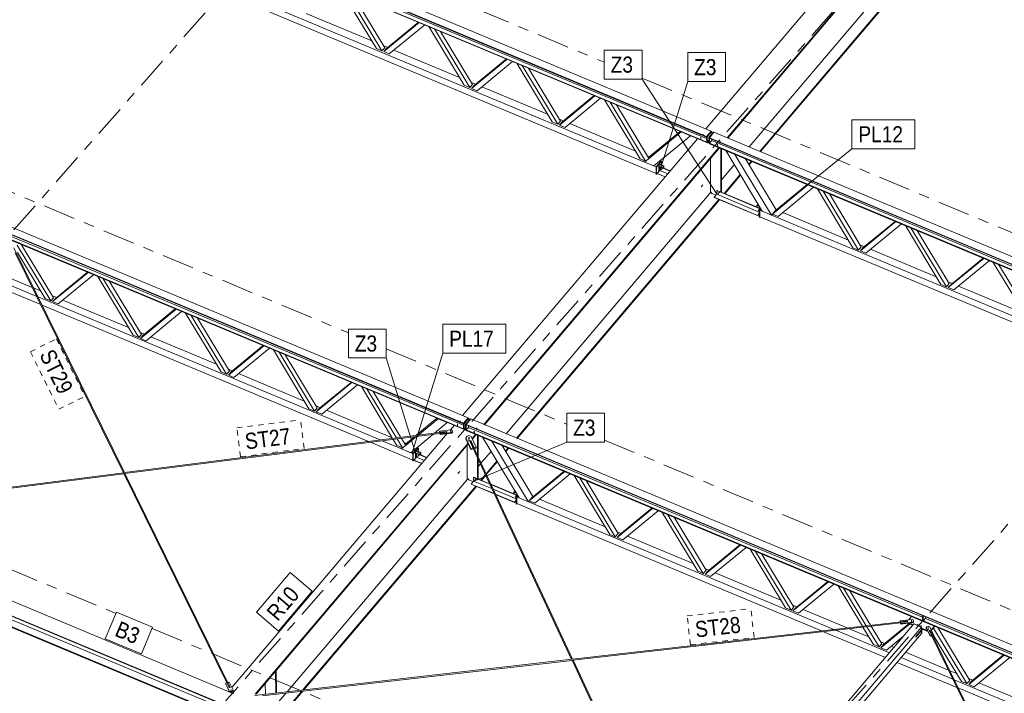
# Model space of a CAD drawing. Header units: millimetres. Extents: x -698 to 216, y -34 to 576.
# Tile 41 of 88: x -268 to -177, y 171 to 234. Entities that reach past the tile are written whole.
import ezdxf

# ---------------------------------------------------------------- set-up
doc = ezdxf.new("R2010")
doc.units = ezdxf.units.MM
for name, pattern in [('XKITLINE00', [0]), ('XKITLINE02', [4, 2, -2]), ('XKITLINE03', [6, 3, -1, 1, -1]), ('XKITLINE04', [3, 0.5, -0.5, 0.5, -0.5, 0.5, -0.5])]:
    doc.linetypes.add(name, pattern=pattern)
for name, color, linetype, lineweight in [('Element', 2, 'Continuous', 0), ('Spoina', 1, 'Continuous', 0), ('Znak elementu', 2, 'Continuous', 0), ('Śruba', 3, 'Continuous', 0)]:
    doc.layers.add(name, color=color, linetype=linetype, lineweight=lineweight)
doc.styles.add('ARIAL', font='ARIAL.TTF')

msp = doc.modelspace()

# ---------------------------------------------------------------- hatches: boundary and pattern name
at = {"layer": 'Śruba'}
for points in [[(-204.873, 223.132), (-204.884, 223.134), (-204.894, 223.138), (-204.903, 223.143), (-204.91, 223.149), (-204.916, 223.156), (-204.919, 223.164), (-204.921, 223.172), (-204.92, 223.18), (-204.917, 223.188), (-204.911, 223.195), (-204.904, 223.201), (-204.896, 223.207), (-204.886, 223.211), (-204.875, 223.213), (-204.863, 223.214), (-204.852, 223.214), (-204.841, 223.212), (-204.831, 223.208), (-204.822, 223.203), (-204.814, 223.197), (-204.809, 223.19), (-204.805, 223.182), (-204.804, 223.174), (-204.805, 223.166), (-204.808, 223.159), (-204.813, 223.151), (-204.82, 223.145), (-204.829, 223.139), (-204.839, 223.135), (-204.85, 223.133), (-204.861, 223.132)], [(-203.305, 222.478), (-203.316, 222.48), (-203.327, 222.483), (-203.336, 222.488), (-203.343, 222.494), (-203.349, 222.501), (-203.352, 222.509), (-203.353, 222.517), (-203.352, 222.525), (-203.349, 222.533), (-203.344, 222.54), (-203.337, 222.547), (-203.328, 222.552), (-203.318, 222.556), (-203.307, 222.559), (-203.296, 222.56), (-203.285, 222.559), (-203.274, 222.557), (-203.263, 222.553), (-203.254, 222.548), (-203.247, 222.542), (-203.241, 222.535), (-203.238, 222.528), (-203.237, 222.52), (-203.238, 222.512), (-203.241, 222.504), (-203.246, 222.497), (-203.253, 222.49), (-203.262, 222.485), (-203.272, 222.481), (-203.283, 222.478), (-203.294, 222.477)], [(-208.508, 220.266), (-208.501, 220.257), (-208.496, 220.248), (-208.492, 220.239), (-208.491, 220.23), (-208.491, 220.221), (-208.493, 220.214), (-208.496, 220.208), (-208.502, 220.204), (-208.509, 220.201), (-208.517, 220.2), (-208.526, 220.2), (-208.536, 220.203), (-208.546, 220.207), (-208.555, 220.213), (-208.564, 220.22), (-208.572, 220.228), (-208.579, 220.236), (-208.584, 220.246), (-208.588, 220.255), (-208.59, 220.264), (-208.59, 220.272), (-208.588, 220.279), (-208.584, 220.285), (-208.578, 220.29), (-208.571, 220.293), (-208.563, 220.294), (-208.554, 220.293), (-208.545, 220.291), (-208.535, 220.286), (-208.525, 220.281), (-208.516, 220.274)], [(-203.18, 218.04), (-203.173, 218.031), (-203.168, 218.022), (-203.164, 218.013), (-203.162, 218.004), (-203.163, 217.996), (-203.165, 217.989), (-203.168, 217.983), (-203.174, 217.978), (-203.181, 217.975), (-203.189, 217.974), (-203.198, 217.975), (-203.208, 217.977), (-203.217, 217.981), (-203.227, 217.987), (-203.236, 217.994), (-203.244, 218.002), (-203.251, 218.011), (-203.256, 218.02), (-203.26, 218.029), (-203.262, 218.038), (-203.262, 218.046), (-203.26, 218.054), (-203.256, 218.06), (-203.25, 218.064), (-203.243, 218.067), (-203.235, 218.068), (-203.226, 218.068), (-203.217, 218.065), (-203.207, 218.061), (-203.197, 218.055), (-203.188, 218.048)], [(-199.419, 216.469), (-199.412, 216.461), (-199.407, 216.451), (-199.403, 216.442), (-199.402, 216.433), (-199.402, 216.425), (-199.404, 216.418), (-199.408, 216.412), (-199.413, 216.407), (-199.42, 216.404), (-199.428, 216.403), (-199.437, 216.404), (-199.447, 216.406), (-199.457, 216.41), (-199.466, 216.416), (-199.475, 216.423), (-199.483, 216.431), (-199.49, 216.44), (-199.496, 216.449), (-199.499, 216.458), (-199.501, 216.467), (-199.501, 216.475), (-199.499, 216.483), (-199.495, 216.489), (-199.49, 216.493), (-199.483, 216.496), (-199.474, 216.497), (-199.465, 216.497), (-199.456, 216.494), (-199.446, 216.49), (-199.436, 216.484), (-199.427, 216.477)], [(-228.203, 195.775), (-228.214, 195.777), (-228.224, 195.781), (-228.233, 195.786), (-228.24, 195.792), (-228.246, 195.799), (-228.249, 195.807), (-228.251, 195.815), (-228.25, 195.823), (-228.246, 195.83), (-228.241, 195.838), (-228.234, 195.844), (-228.225, 195.849), (-228.215, 195.854), (-228.205, 195.856), (-228.193, 195.857), (-228.182, 195.857), (-228.171, 195.855), (-228.161, 195.851), (-228.152, 195.846), (-228.144, 195.84), (-228.139, 195.833), (-228.135, 195.825), (-228.134, 195.817), (-228.135, 195.809), (-228.138, 195.801), (-228.143, 195.794), (-228.15, 195.788), (-228.159, 195.782), (-228.169, 195.778), (-228.18, 195.776), (-228.191, 195.775)], [(-227.569, 196.385), (-227.58, 196.387), (-227.59, 196.391), (-227.599, 196.396), (-227.606, 196.402), (-227.612, 196.409), (-227.615, 196.416), (-227.617, 196.424), (-227.616, 196.432), (-227.613, 196.44), (-227.607, 196.448), (-227.6, 196.454), (-227.592, 196.459), (-227.582, 196.463), (-227.571, 196.466), (-227.559, 196.467), (-227.548, 196.466), (-227.537, 196.464), (-227.527, 196.461), (-227.518, 196.456), (-227.51, 196.45), (-227.505, 196.443), (-227.501, 196.435), (-227.5, 196.427), (-227.501, 196.419), (-227.504, 196.411), (-227.509, 196.404), (-227.516, 196.397), (-227.525, 196.392), (-227.535, 196.388), (-227.546, 196.386), (-227.557, 196.384)], [(-226.001, 195.73), (-226.012, 195.732), (-226.023, 195.736), (-226.032, 195.741), (-226.039, 195.747), (-226.045, 195.754), (-226.048, 195.762), (-226.049, 195.77), (-226.048, 195.778), (-226.045, 195.786), (-226.04, 195.793), (-226.033, 195.799), (-226.024, 195.805), (-226.014, 195.809), (-226.003, 195.811), (-225.992, 195.812), (-225.981, 195.812), (-225.97, 195.81), (-225.959, 195.806), (-225.95, 195.801), (-225.943, 195.795), (-225.937, 195.788), (-225.934, 195.78), (-225.933, 195.772), (-225.934, 195.764), (-225.937, 195.756), (-225.942, 195.749), (-225.949, 195.743), (-225.958, 195.737), (-225.968, 195.733), (-225.979, 195.731), (-225.99, 195.73)], [(-226.503, 195.122), (-226.511, 195.123), (-226.52, 195.124), (-226.529, 195.126), (-226.537, 195.129), (-226.545, 195.132), (-226.552, 195.135), (-226.559, 195.14), (-226.565, 195.144), (-226.57, 195.149), (-226.575, 195.154), (-226.579, 195.16), (-226.582, 195.166), (-226.585, 195.172), (-226.586, 195.178), (-226.587, 195.185), (-226.586, 195.191), (-226.585, 195.197), (-226.583, 195.204), (-226.58, 195.21), (-226.577, 195.216), (-226.572, 195.221), (-226.567, 195.226), (-226.561, 195.231), (-226.554, 195.236), (-226.547, 195.24), (-226.54, 195.243), (-226.532, 195.246), (-226.523, 195.248), (-226.514, 195.25), (-226.506, 195.251), (-226.497, 195.252), (-226.488, 195.252), (-226.479, 195.251), (-226.47, 195.25), (-226.461, 195.248), (-226.453, 195.245), (-226.445, 195.242), (-226.438, 195.238), (-226.431, 195.234), (-226.425, 195.23), (-226.42, 195.225), (-226.415, 195.219), (-226.411, 195.214), (-226.408, 195.208), (-226.405, 195.202), (-226.404, 195.195), (-226.403, 195.189), (-226.404, 195.183), (-226.405, 195.176), (-226.407, 195.17), (-226.41, 195.164), (-226.414, 195.158), (-226.418, 195.153), (-226.423, 195.147), (-226.429, 195.143), (-226.436, 195.138), (-226.443, 195.134), (-226.451, 195.131), (-226.459, 195.128), (-226.467, 195.125), (-226.476, 195.124), (-226.485, 195.123), (-226.494, 195.122)], [(-231.204, 193.518), (-231.197, 193.51), (-231.192, 193.5), (-231.188, 193.491), (-231.187, 193.482), (-231.187, 193.474), (-231.189, 193.467), (-231.192, 193.461), (-231.198, 193.456), (-231.205, 193.453), (-231.213, 193.452), (-231.222, 193.453), (-231.232, 193.455), (-231.242, 193.459), (-231.251, 193.465), (-231.26, 193.472), (-231.268, 193.48), (-231.275, 193.489), (-231.28, 193.498), (-231.284, 193.507), (-231.286, 193.516), (-231.286, 193.525), (-231.284, 193.532), (-231.28, 193.538), (-231.274, 193.542), (-231.267, 193.545), (-231.259, 193.546), (-231.25, 193.546), (-231.241, 193.543), (-231.231, 193.539), (-231.221, 193.533), (-231.212, 193.526)], [(-225.876, 191.293), (-225.869, 191.284), (-225.864, 191.275), (-225.86, 191.266), (-225.858, 191.257), (-225.858, 191.248), (-225.86, 191.241), (-225.864, 191.235), (-225.87, 191.231), (-225.877, 191.228), (-225.885, 191.227), (-225.894, 191.227), (-225.904, 191.23), (-225.913, 191.234), (-225.923, 191.24), (-225.932, 191.247), (-225.94, 191.255), (-225.947, 191.263), (-225.952, 191.273), (-225.956, 191.282), (-225.958, 191.291), (-225.958, 191.299), (-225.956, 191.306), (-225.952, 191.312), (-225.946, 191.317), (-225.939, 191.32), (-225.931, 191.321), (-225.922, 191.32), (-225.912, 191.318), (-225.903, 191.314), (-225.893, 191.308), (-225.884, 191.301)], [(-222.115, 189.722), (-222.108, 189.713), (-222.103, 189.704), (-222.099, 189.695), (-222.098, 189.686), (-222.098, 189.678), (-222.1, 189.67), (-222.104, 189.664), (-222.109, 189.66), (-222.116, 189.657), (-222.124, 189.656), (-222.133, 189.656), (-222.143, 189.659), (-222.153, 189.663), (-222.162, 189.669), (-222.171, 189.676), (-222.179, 189.684), (-222.186, 189.693), (-222.191, 189.702), (-222.195, 189.711), (-222.197, 189.72), (-222.197, 189.728), (-222.195, 189.735), (-222.191, 189.741), (-222.186, 189.746), (-222.179, 189.749), (-222.17, 189.75), (-222.161, 189.749), (-222.152, 189.747), (-222.142, 189.743), (-222.132, 189.737), (-222.123, 189.73)], [(-185.195, 178.09), (-185.206, 178.092), (-185.216, 178.095), (-185.225, 178.1), (-185.233, 178.106), (-185.238, 178.113), (-185.242, 178.121), (-185.243, 178.129), (-185.242, 178.137), (-185.239, 178.145), (-185.234, 178.152), (-185.227, 178.159), (-185.218, 178.164), (-185.208, 178.168), (-185.197, 178.171), (-185.186, 178.172), (-185.174, 178.171), (-185.163, 178.169), (-185.153, 178.166), (-185.144, 178.161), (-185.137, 178.155), (-185.131, 178.148), (-185.128, 178.14), (-185.126, 178.132), (-185.127, 178.124), (-185.13, 178.116), (-185.136, 178.109), (-185.143, 178.102), (-185.151, 178.097), (-185.161, 178.093), (-185.172, 178.09), (-185.184, 178.089)], [(-184.6, 177.721), (-184.611, 177.723), (-184.621, 177.727), (-184.63, 177.732), (-184.638, 177.738), (-184.643, 177.745), (-184.647, 177.753), (-184.648, 177.761), (-184.647, 177.769), (-184.644, 177.776), (-184.639, 177.784), (-184.632, 177.79), (-184.623, 177.795), (-184.613, 177.799), (-184.602, 177.802), (-184.591, 177.803), (-184.579, 177.803), (-184.568, 177.801), (-184.558, 177.797), (-184.549, 177.792), (-184.542, 177.786), (-184.536, 177.779), (-184.533, 177.771), (-184.531, 177.763), (-184.532, 177.755), (-184.535, 177.747), (-184.541, 177.74), (-184.548, 177.734), (-184.556, 177.728), (-184.566, 177.724), (-184.577, 177.722), (-184.589, 177.721)], [(-184.315, 177.602), (-184.326, 177.604), (-184.336, 177.608), (-184.345, 177.613), (-184.353, 177.619), (-184.358, 177.626), (-184.362, 177.633), (-184.363, 177.641), (-184.362, 177.65), (-184.359, 177.657), (-184.354, 177.665), (-184.347, 177.671), (-184.338, 177.676), (-184.328, 177.68), (-184.317, 177.683), (-184.306, 177.684), (-184.294, 177.684), (-184.283, 177.681), (-184.273, 177.678), (-184.264, 177.673), (-184.257, 177.667), (-184.251, 177.66), (-184.248, 177.652), (-184.246, 177.644), (-184.247, 177.636), (-184.25, 177.628), (-184.256, 177.621), (-184.263, 177.615), (-184.271, 177.609), (-184.281, 177.605), (-184.292, 177.603), (-184.304, 177.602)], [(-183.644, 177.443), (-183.655, 177.445), (-183.665, 177.448), (-183.674, 177.453), (-183.681, 177.459), (-183.687, 177.466), (-183.69, 177.474), (-183.692, 177.482), (-183.691, 177.49), (-183.688, 177.498), (-183.682, 177.505), (-183.675, 177.512), (-183.667, 177.517), (-183.657, 177.521), (-183.646, 177.524), (-183.634, 177.525), (-183.623, 177.524), (-183.612, 177.522), (-183.602, 177.519), (-183.593, 177.514), (-183.586, 177.508), (-183.58, 177.501), (-183.576, 177.493), (-183.575, 177.485), (-183.576, 177.477), (-183.579, 177.469), (-183.584, 177.462), (-183.592, 177.455), (-183.6, 177.45), (-183.61, 177.446), (-183.621, 177.443), (-183.633, 177.442)], [(-248.699, 171.617), (-248.71, 171.619), (-248.72, 171.623), (-248.729, 171.628), (-248.737, 171.634), (-248.742, 171.641), (-248.746, 171.649), (-248.747, 171.657), (-248.746, 171.665), (-248.743, 171.672), (-248.738, 171.68), (-248.731, 171.686), (-248.722, 171.692), (-248.712, 171.696), (-248.701, 171.698), (-248.69, 171.699), (-248.678, 171.699), (-248.667, 171.697), (-248.657, 171.693), (-248.648, 171.688), (-248.641, 171.682), (-248.635, 171.675), (-248.632, 171.667), (-248.63, 171.659), (-248.631, 171.651), (-248.634, 171.643), (-248.64, 171.636), (-248.647, 171.63), (-248.656, 171.624), (-248.666, 171.62), (-248.676, 171.618), (-248.688, 171.617)]]:
    msp.add_hatch(color=256, dxfattribs=at).paths.add_polyline_path(points, flags=17)

# ---------------------------------------------------------------- linework, layer by layer
at = {"layer": 'Element', "linetype": 'XKITLINE00', "lineweight": 0}
for p, q in [((-289.117, 259.417), (-203.882, 223.814)), ((-204.314, 223.305), (-289.549, 258.908)), ((-204.313, 223.258), (-289.548, 258.861)), ((-204.302, 222.787), (-289.537, 258.39)), ((-204.301, 222.74), (-289.536, 258.343)), ((-284.828, 251.535), (-209.031, 219.874)), ((-283.798, 251.709), (-210.094, 220.923)), ((-204.387, 224.026), (-185.526, 246.254)), ((-202.393, 223.192), (-183.531, 245.42)), ((-202.332, 223.167), (-183.529, 245.326)), ((-246.643, 240.801), (-204.31, 223.118)), ((-200.332, 222.332), (-184.399, 241.106)), ((-199.356, 221.924), (-183.423, 240.698)), ((-199.295, 221.899), (-183.421, 240.604)), ((-235.132, 231.516), (-238.442, 237.001)), ((-234.614, 231.299), (-237.924, 236.784)), ((-237.339, 236.54), (-234.355, 231.594)), ((-241.694, 234.793), (-235.565, 232.233)), ((-234.442, 231.227), (-231.133, 233.948)), ((-234.183, 231.522), (-231.198, 233.975)), ((-230.615, 233.732), (-233.924, 231.011)), ((-226.93, 228.09), (-230.239, 233.575)), ((-311.813, 232.67), (-226.578, 197.067)), ((-226.412, 227.873), (-229.721, 233.358)), ((-229.137, 233.114), (-226.153, 228.167)), ((-227.01, 196.558), (-312.245, 232.161)), ((-227.009, 196.511), (-312.244, 232.114)), ((-226.998, 196.04), (-312.233, 231.643)), ((-226.997, 195.993), (-312.232, 231.596)), ((-234.355, 231.594), (-234.614, 231.299)), ((-234.463, 231.773), (-234.075, 231.611)), ((-234.614, 231.299), (-235.132, 231.516)), ((-234.442, 231.227), (-234.183, 231.522)), ((-233.924, 231.011), (-234.442, 231.227)), ((-233.491, 231.367), (-227.363, 228.807)), ((-226.24, 227.801), (-222.931, 230.522)), ((-225.981, 228.096), (-222.996, 230.549)), ((-222.413, 230.305), (-225.722, 227.585)), ((-218.728, 224.663), (-222.037, 230.148)), ((-218.21, 224.447), (-221.519, 229.932)), ((-220.935, 229.688), (-217.95, 224.741)), ((-226.412, 227.873), (-226.93, 228.09)), ((-226.153, 228.167), (-226.412, 227.873)), ((-226.261, 228.347), (-225.872, 228.184)), ((-226.24, 227.801), (-225.981, 228.096)), ((-225.289, 227.941), (-219.161, 225.381)), ((-225.722, 227.585), (-226.24, 227.801)), ((-218.038, 224.375), (-214.729, 227.096)), ((-217.778, 224.669), (-214.794, 227.123)), ((-214.211, 226.879), (-217.52, 224.159)), ((-210.525, 221.237), (-213.835, 226.722)), ((-210.008, 221.021), (-213.317, 226.506)), ((-209.748, 221.316), (-212.733, 226.262)), ((-218.21, 224.447), (-218.728, 224.663)), ((-217.95, 224.741), (-218.21, 224.447)), ((-218.059, 224.921), (-217.67, 224.758)), ((-218.038, 224.375), (-217.778, 224.669)), ((-217.52, 224.159), (-218.038, 224.375)), ((-217.087, 224.515), (-210.958, 221.955)), ((-206.677, 223.732), (-210.094, 220.923)), ((-209.662, 221.413), (-206.786, 223.778)), ((-205.814, 223.372), (-209.231, 220.562)), ((-206.677, 223.733), (-206.677, 223.732)), ((-205.814, 223.372), (-206.677, 223.732)), ((-205.814, 223.372), (-205.814, 223.372)), ((-203.882, 223.814), (-204.314, 223.305)), ((-204.314, 223.288), (-203.882, 223.797)), ((-204.314, 223.305), (-204.313, 223.258)), ((-204.301, 222.758), (-204.314, 223.288)), ((-204.257, 223.264), (-204.314, 223.288)), ((-203.825, 223.773), (-204.257, 223.264)), ((-204.114, 223.204), (-203.682, 223.713)), ((-204.058, 223.198), (-203.625, 223.707)), ((-203.882, 223.797), (-203.882, 223.814)), ((-203.882, 223.797), (-203.825, 223.773)), ((-203.819, 223.552), (-203.825, 223.773)), ((-203.682, 223.713), (-203.636, 223.694)), ((-203.625, 223.707), (-118.391, 188.104)), ((-227.083, 197.278), (-205.17, 223.103)), ((-204.301, 222.74), (-204.302, 222.787)), ((-204.244, 222.734), (-204.301, 222.758)), ((-204.29, 222.753), (-204.301, 222.74)), ((-204.244, 222.734), (-204.257, 223.264)), ((-204.107, 222.896), (-204.244, 222.734)), ((-204.102, 222.674), (-204.114, 223.204)), ((-204.114, 223.204), (-204.057, 223.18)), ((-204.102, 222.674), (-204.045, 222.651)), ((-118.823, 187.595), (-204.058, 223.198)), ((-204.058, 223.198), (-204.056, 223.151)), ((-204.045, 222.651), (-204.057, 223.18)), ((-118.822, 187.548), (-204.056, 223.151)), ((-203.84, 222.922), (-204.046, 222.68)), ((-118.811, 187.077), (-204.046, 222.68)), ((-204.046, 222.68), (-204.044, 222.633)), ((-118.81, 187.03), (-204.044, 222.633)), ((-203.844, 223.062), (-203.84, 222.922)), ((-203.84, 222.922), (-161.377, 205.185)), ((-225.089, 196.445), (-203.175, 222.27)), ((-225.028, 196.42), (-203.115, 222.245)), ((-209.856, 221.495), (-209.662, 221.413)), ((-202.983, 218.127), (-202.983, 222.189)), ((-202.931, 218.105), (-202.931, 222.168)), ((-202.531, 222.001), (-202.532, 221.999)), ((-202.532, 221.999), (-201.669, 221.639)), ((-202.532, 221.999), (-199.115, 216.336)), ((-201.669, 221.639), (-201.668, 221.64)), ((-201.669, 221.639), (-198.251, 215.976)), ((-210.008, 221.021), (-210.525, 221.237)), ((-210.094, 220.923), (-210.008, 221.021)), ((-209.231, 220.562), (-210.094, 220.923)), ((-210.029, 220.895), (-209.029, 220.478)), ((-209.748, 221.316), (-209.662, 221.413)), ((-208.556, 221.015), (-209.031, 220.476)), ((-208.513, 220.997), (-208.988, 220.458)), ((-208.725, 220.757), (-208.777, 220.698)), ((-208.777, 220.036), (-208.777, 220.698)), ((-208.777, 220.698), (-208.349, 220.519)), ((-208.297, 220.578), (-208.725, 220.757)), ((-208.69, 221.007), (-208.597, 220.968)), ((-208.513, 220.997), (-208.556, 221.015)), ((-208.513, 220.668), (-208.513, 220.997)), ((-208.297, 220.578), (-208.349, 220.519)), ((-208.297, 220.347), (-208.297, 220.578)), ((-203.959, 221.25), (-203.959, 218.184)), ((-202.931, 219.269), (-201.735, 220.678)), ((-197.819, 216.467), (-200.697, 221.235)), ((-200.383, 220.714), (-200.139, 221.001)), ((-200.349, 220.658), (-200.078, 220.976)), ((-209.031, 219.811), (-209.031, 220.476)), ((-209.031, 220.476), (-208.988, 220.458)), ((-208.988, 219.793), (-209.031, 219.811)), ((-208.988, 220.458), (-208.988, 219.793)), ((-208.988, 219.793), (-208.929, 219.86)), ((-208.683, 220.143), (-208.929, 219.863)), ((-208.929, 219.863), (-208.183, 219.552)), ((-208.929, 219.863), (-208.929, 219.845)), ((-208.929, 219.845), (-208.195, 219.539)), ((-208.67, 220.502), (-208.683, 220.488)), ((-208.683, 220.488), (-207.728, 220.089)), ((-208.683, 220.488), (-208.683, 220.143)), ((-208.683, 220.143), (-207.944, 219.834)), ((-208.67, 220.502), (-207.715, 220.104)), ((-208.349, 220.519), (-208.349, 220.368)), ((-202.684, 218.002), (-201.186, 219.768)), ((-202.624, 217.977), (-201.152, 219.711)), ((-198.165, 216.074), (-194.856, 218.795)), ((-197.906, 216.368), (-194.921, 218.822)), ((-223.03, 195.585), (-203.907, 218.119)), ((-203.959, 218.184), (-203.816, 218.003)), ((-203.816, 218.003), (-203.424, 217.839)), ((-203.355, 217.917), (-203.601, 217.638)), ((-203.342, 218.277), (-203.355, 218.262)), ((-199.309, 216.572), (-203.355, 218.262)), ((-203.355, 218.262), (-203.355, 217.917)), ((-203.355, 217.917), (-199.401, 216.266)), ((-203.342, 218.277), (-199.296, 216.587)), ((-194.338, 218.578), (-197.647, 215.858)), ((-190.653, 212.936), (-193.962, 218.421)), ((-190.135, 212.72), (-193.444, 218.205)), ((-192.86, 217.961), (-189.875, 213.014)), ((-222.054, 195.178), (-203.164, 217.437)), ((-221.994, 195.152), (-203.103, 217.412)), ((-199.555, 215.948), (-203.601, 217.638)), ((-203.601, 217.638), (-203.601, 217.62)), ((-199.555, 215.93), (-203.601, 217.62)), ((-199.616, 216.872), (-199.565, 216.931)), ((-199.378, 216.772), (-199.616, 216.872)), ((-199.616, 216.872), (-199.616, 216.721)), ((-199.565, 216.931), (-199.443, 216.88)), ((-199.555, 215.948), (-199.401, 216.123)), ((-199.401, 216.105), (-199.555, 215.93)), ((-199.555, 215.93), (-199.555, 215.948)), ((-199.401, 216.453), (-199.273, 216.598)), ((-199.401, 215.788), (-199.401, 216.453)), ((-199.401, 216.453), (-199.358, 216.435)), ((-199.358, 216.435), (-199.249, 216.559)), ((-199.358, 216.435), (-199.358, 215.77)), ((-199.238, 216.541), (-199.336, 216.429)), ((-199.336, 216.429), (-199.115, 216.337)), ((-199.336, 216.429), (-199.336, 215.825)), ((-199.296, 216.587), (-199.309, 216.572)), ((-199.309, 216.557), (-199.309, 216.572)), ((-199.296, 216.572), (-199.296, 216.587)), ((-198.251, 215.976), (-199.115, 216.336)), ((-198.307, 215.999), (-124.603, 185.213)), ((-198.251, 215.976), (-198.165, 216.074)), ((-198.165, 216.074), (-197.906, 216.368)), ((-197.647, 215.858), (-198.165, 216.074)), ((-198.164, 216.075), (-197.819, 216.467)), ((-197.819, 216.467), (-197.797, 216.457)), ((-197.214, 216.214), (-191.086, 213.654)), ((-199.358, 215.77), (-199.401, 215.788)), ((-199.358, 215.77), (-199.317, 215.817)), ((-199.336, 215.825), (-123.54, 184.164)), ((-189.963, 212.648), (-186.654, 215.369)), ((-189.703, 212.942), (-186.719, 215.396)), ((-186.136, 215.152), (-189.445, 212.432)), ((-182.45, 209.51), (-185.76, 214.995)), ((-181.932, 209.294), (-185.242, 214.779)), ((-184.658, 214.535), (-181.673, 209.588)), ((-269.424, 214.089), (-227.006, 196.371)), ((-268.238, 213.219), (-265.253, 208.272)), ((-189.984, 213.194), (-189.595, 213.031)), ((-258.638, 191.959), (-268.954, 212.926)), ((-258.737, 191.946), (-268.83, 212.46)), ((-265.513, 207.978), (-268.641, 213.163)), ((-266.031, 208.194), (-268.619, 212.484)), ((-190.135, 212.72), (-190.653, 212.936)), ((-189.875, 213.014), (-190.135, 212.72)), ((-189.963, 212.648), (-189.703, 212.942)), ((-189.445, 212.432), (-189.963, 212.648)), ((-189.012, 212.788), (-182.883, 210.228)), ((-181.76, 209.222), (-178.451, 211.943)), ((-181.501, 209.516), (-178.517, 211.97)), ((-177.933, 211.726), (-181.242, 209.006)), ((-174.248, 206.084), (-177.557, 211.569)), ((-173.73, 205.868), (-177.039, 211.353)), ((-271.234, 210.905), (-267.245, 209.239)), ((-265.341, 207.906), (-262.031, 210.627)), ((-265.081, 208.2), (-262.097, 210.654)), ((-272.034, 209.963), (-266.456, 207.633)), ((-271.655, 210.409), (-266.83, 208.394)), ((-261.513, 210.41), (-264.823, 207.69)), ((-257.828, 204.768), (-261.138, 210.253)), ((-257.31, 204.552), (-260.62, 210.037)), ((-260.035, 209.793), (-257.051, 204.846)), ((-181.932, 209.294), (-182.45, 209.51)), ((-181.673, 209.588), (-181.932, 209.294)), ((-181.781, 209.767), (-181.393, 209.605)), ((-181.76, 209.222), (-181.501, 209.516)), ((-267.113, 209.183), (-266.464, 208.912)), ((-181.242, 209.006), (-181.76, 209.222)), ((-180.809, 209.362), (-174.681, 206.802)), ((-266.697, 208.339), (-234.763, 195)), ((-265.513, 207.978), (-266.031, 208.194)), ((-265.253, 208.272), (-265.513, 207.978)), ((-265.362, 208.452), (-264.973, 208.289)), ((-265.341, 207.906), (-265.081, 208.2)), ((-264.823, 207.69), (-265.341, 207.906)), ((-264.39, 208.046), (-258.261, 205.486)), ((-333.659, 206.924), (-248.424, 171.321)), ((-266.323, 207.578), (-235.872, 194.859)), ((-257.138, 204.48), (-253.829, 207.201)), ((-256.879, 204.774), (-253.894, 207.228)), ((-253.311, 206.984), (-256.62, 204.264)), ((-249.626, 201.342), (-252.935, 206.827)), ((-334.523, 205.906), (-249.288, 170.303)), ((-334.522, 205.847), (-249.287, 170.244)), ((-249.108, 201.126), (-252.417, 206.611)), ((-251.833, 206.367), (-248.849, 201.42)), ((-257.159, 205.026), (-256.771, 204.863)), ((-333.558, 204.453), (-250.347, 169.695)), ((-333.557, 204.394), (-250.347, 169.637)), ((-257.31, 204.552), (-257.828, 204.768)), ((-257.051, 204.846), (-257.31, 204.552)), ((-257.138, 204.48), (-256.879, 204.774)), ((-256.62, 204.264), (-257.138, 204.48)), ((-256.187, 204.62), (-250.059, 202.06)), ((-248.936, 201.054), (-245.627, 203.775)), ((-248.677, 201.348), (-245.692, 203.802)), ((-245.109, 203.558), (-248.418, 200.838)), ((-241.424, 197.916), (-244.733, 203.401)), ((-240.906, 197.7), (-244.215, 203.185)), ((-243.631, 202.941), (-240.646, 197.994)), ((-249.108, 201.126), (-249.626, 201.342)), ((-248.849, 201.42), (-249.108, 201.126)), ((-248.957, 201.599), (-248.568, 201.437)), ((-248.936, 201.054), (-248.677, 201.348)), ((-248.418, 200.838), (-248.936, 201.054)), ((-247.985, 201.194), (-241.857, 198.634)), ((-240.734, 197.628), (-237.425, 200.348)), ((-240.474, 197.922), (-237.49, 200.376)), ((-236.907, 200.132), (-240.216, 197.411)), ((-233.617, 195.146), (-236.531, 199.975)), ((-233.257, 195.192), (-236.013, 199.759)), ((-232.852, 195.243), (-235.429, 199.515)), ((-240.906, 197.7), (-241.424, 197.916)), ((-240.646, 197.994), (-240.906, 197.7)), ((-240.755, 198.173), (-240.366, 198.011)), ((-240.734, 197.628), (-240.474, 197.922)), ((-240.216, 197.411), (-240.734, 197.628)), ((-239.783, 197.767), (-233.654, 195.208)), ((-231.437, 195.423), (-229.482, 197.031)), ((-231.243, 195.448), (-229.373, 196.985)), ((-228.51, 196.625), (-229.373, 196.985)), ((-229.373, 196.985), (-229.373, 196.985)), ((-226.578, 197.067), (-227.01, 196.558)), ((-227.01, 196.54), (-226.577, 197.049)), ((-226.52, 197.026), (-226.953, 196.516)), ((-226.81, 196.457), (-226.378, 196.966)), ((-226.754, 196.451), (-226.321, 196.96)), ((-226.577, 197.049), (-226.578, 197.067)), ((-226.577, 197.049), (-226.52, 197.026)), ((-226.515, 196.804), (-226.52, 197.026)), ((-226.378, 196.966), (-226.332, 196.947)), ((-226.321, 196.96), (-141.087, 161.357)), ((-258.641, 191.959), (-228.568, 195.789)), ((-229.702, 195.644), (-228.51, 196.625)), ((-229.248, 195.807), (-228.138, 195.948)), ((-229.247, 195.748), (-229.248, 195.807)), ((-229.228, 195.72), (-229.248, 195.807)), ((-229.237, 195.704), (-229.247, 195.748)), ((-228.57, 195.804), (-229.228, 195.72)), ((-229.228, 195.705), (-229.228, 195.72)), ((-229.212, 195.65), (-228.554, 195.734)), ((-228.57, 195.789), (-228.57, 195.804)), ((-228.565, 195.782), (-228.57, 195.804)), ((-228.563, 195.775), (-228.568, 195.789)), ((-228.557, 195.741), (-228.563, 195.775)), ((-228.554, 195.734), (-228.559, 195.755)), ((-228.556, 195.734), (-228.557, 195.741)), ((-228.51, 196.625), (-228.51, 196.625)), ((-228.221, 195.938), (-227.866, 196.356)), ((-228.138, 195.948), (-228.043, 195.901)), ((-228.013, 195.773), (-228.082, 195.705)), ((-228.08, 195.646), (-228.012, 195.714)), ((-228.043, 195.901), (-228.013, 195.773)), ((-228.012, 195.714), (-228.013, 195.773)), ((-227.01, 196.558), (-227.009, 196.511)), ((-226.997, 196.01), (-227.01, 196.54)), ((-226.953, 196.516), (-227.01, 196.54)), ((-226.997, 195.993), (-226.998, 196.04)), ((-226.94, 195.987), (-226.997, 196.01)), ((-226.986, 196.006), (-226.997, 195.993)), ((-226.94, 195.987), (-226.953, 196.516)), ((-226.803, 196.148), (-226.94, 195.987)), ((-226.798, 195.927), (-226.81, 196.457)), ((-226.81, 196.457), (-226.753, 196.433)), ((-226.798, 195.927), (-226.741, 195.903)), ((-141.519, 160.848), (-226.754, 196.451)), ((-226.754, 196.451), (-226.752, 196.404)), ((-226.741, 195.903), (-226.753, 196.433)), ((-141.518, 160.801), (-226.752, 196.404)), ((-226.536, 196.175), (-226.742, 195.933)), ((-141.507, 160.33), (-226.742, 195.933)), ((-226.742, 195.933), (-226.74, 195.886)), ((-141.506, 160.283), (-226.74, 195.886)), ((-226.54, 196.315), (-226.536, 196.175)), ((-226.536, 196.175), (-184.158, 178.473)), ((-258.591, 191.864), (-229.211, 195.606)), ((-248.62, 171.897), (-228.516, 195.59)), ((-234.578, 194.923), (-232.79, 194.176)), ((-233.221, 194.49), (-233.561, 195.052)), ((-232.704, 194.274), (-233.201, 195.098)), ((-232.444, 194.568), (-232.795, 195.15)), ((-232.79, 194.176), (-231.388, 195.329)), ((-232.358, 194.666), (-231.582, 195.304)), ((-231.927, 193.815), (-229.847, 195.525)), ((-229.211, 195.591), (-229.212, 195.65)), ((-229.192, 195.563), (-229.212, 195.65)), ((-229.19, 195.504), (-229.211, 195.591)), ((-228.082, 195.705), (-229.192, 195.563)), ((-229.19, 195.504), (-229.192, 195.563)), ((-228.08, 195.646), (-229.19, 195.504)), ((-228.08, 195.646), (-228.082, 195.705)), ((-226.78, 195.21), (-226.673, 195.361)), ((-226.777, 195.116), (-226.78, 195.21)), ((-226.31, 194.208), (-226.78, 195.21)), ((-226.777, 195.116), (-226.308, 194.113)), ((-226.673, 195.361), (-226.499, 195.403)), ((-226.499, 195.403), (-226.289, 195.33)), ((-226.33, 194.948), (-226.425, 194.925)), ((-226.425, 194.925), (-226.112, 194.256)), ((-226.376, 194.907), (-226.409, 194.889)), ((-226.342, 194.904), (-226.376, 194.907)), ((-226.329, 194.882), (-226.342, 194.904)), ((-226.329, 194.882), (-226.33, 194.948)), ((-226.017, 194.279), (-226.33, 194.948)), ((-216.813, 174.547), (-226.329, 194.882)), ((-226.289, 195.33), (-225.82, 194.328)), ((-226.198, 195.137), (-225.871, 195.523)), ((-226.169, 195.075), (-225.811, 195.497)), ((-225.679, 193.493), (-225.679, 195.442)), ((-225.627, 193.383), (-225.627, 195.421)), ((-225.227, 195.253), (-225.228, 195.252)), ((-225.228, 195.252), (-224.365, 194.892)), ((-225.228, 195.252), (-221.811, 189.589)), ((-224.365, 194.892), (-224.364, 194.893)), ((-224.365, 194.892), (-220.947, 189.229)), ((-246.447, 171.275), (-226.578, 194.69)), ((-246.356, 171.285), (-226.549, 194.628)), ((-235.687, 194.781), (-231.727, 193.127)), ((-232.704, 194.274), (-233.221, 194.49)), ((-232.79, 194.176), (-232.704, 194.274)), ((-232.79, 194.176), (-231.927, 193.815)), ((-232.725, 194.148), (-231.725, 193.731)), ((-232.552, 194.747), (-232.358, 194.666)), ((-232.444, 194.568), (-232.358, 194.666)), ((-231.252, 194.268), (-231.727, 193.728)), ((-231.209, 194.25), (-231.684, 193.71)), ((-231.421, 194.01), (-231.473, 193.951)), ((-231.473, 193.289), (-231.473, 193.951)), ((-231.473, 193.951), (-231.045, 193.772)), ((-230.993, 193.831), (-231.421, 194.01)), ((-231.386, 194.26), (-231.293, 194.221)), ((-231.209, 194.25), (-231.252, 194.268)), ((-231.209, 193.921), (-231.209, 194.25)), ((-226.655, 194.502), (-226.655, 191.452)), ((-226.112, 194.256), (-226.31, 194.208)), ((-226.308, 194.113), (-226.31, 194.208)), ((-226.308, 194.113), (-226.11, 194.162)), ((-226.11, 194.162), (-226.112, 194.256)), ((-216.912, 174.536), (-226.111, 194.192)), ((-225.82, 194.328), (-226.017, 194.279)), ((-226.016, 194.213), (-226.017, 194.279)), ((-226.004, 194.188), (-225.817, 194.233)), ((-225.817, 194.233), (-225.82, 194.328)), ((-225.369, 192.83), (-224.432, 193.933)), ((-220.515, 189.719), (-223.393, 194.487)), ((-223.08, 193.969), (-222.837, 194.255)), ((-223.046, 193.913), (-222.777, 194.23)), ((-231.727, 193.063), (-231.727, 193.728)), ((-231.727, 193.728), (-231.684, 193.71)), ((-231.684, 193.045), (-231.727, 193.063)), ((-231.684, 193.71), (-231.684, 193.045)), ((-231.684, 193.045), (-231.625, 193.113)), ((-231.379, 193.396), (-231.625, 193.116)), ((-231.625, 193.116), (-230.879, 192.805)), ((-231.625, 193.116), (-231.625, 193.098)), ((-231.625, 193.098), (-230.891, 192.791)), ((-231.366, 193.755), (-231.379, 193.74)), ((-231.379, 193.74), (-230.424, 193.341)), ((-231.379, 193.74), (-231.379, 193.396)), ((-231.379, 193.396), (-230.64, 193.087)), ((-231.366, 193.755), (-230.411, 193.356)), ((-230.993, 193.831), (-231.045, 193.772)), ((-231.045, 193.772), (-231.045, 193.621)), ((-230.993, 193.599), (-230.993, 193.831)), ((-225.679, 191.38), (-225.679, 193.269)), ((-225.627, 191.358), (-225.627, 193.158)), ((-224.899, 191.826), (-223.883, 193.023)), ((-224.87, 191.764), (-223.849, 192.966)), ((-225.627, 192.526), (-225.436, 192.75)), ((-220.861, 189.327), (-217.552, 192.047)), ((-220.602, 189.621), (-217.617, 192.075)), ((-288.674, 188.134), (-258.712, 191.95)), ((-288.489, 188.056), (-258.691, 191.852)), ((-249.089, 172.335), (-258.698, 191.866)), ((-248.777, 171.916), (-258.598, 191.878)), ((-243.462, 171.51), (-226.599, 191.381)), ((-226.655, 191.452), (-226.512, 191.271)), ((-226.512, 191.271), (-226.11, 191.103)), ((-226.051, 191.17), (-226.297, 190.891)), ((-226.038, 191.529), (-226.051, 191.515)), ((-226.051, 191.515), (-224.568, 190.895)), ((-226.051, 191.515), (-226.051, 191.17)), ((-226.051, 191.17), (-224.368, 190.467)), ((-226.038, 191.529), (-224.58, 190.92)), ((-225.383, 191.256), (-224.966, 191.746)), ((-225.322, 191.23), (-224.937, 191.684)), ((-217.034, 191.831), (-220.343, 189.111)), ((-213.349, 186.189), (-216.658, 191.674)), ((-212.831, 185.973), (-216.14, 191.458)), ((-215.556, 191.214), (-212.571, 186.267)), ((-241.998, 171.677), (-225.862, 190.691)), ((-241.908, 171.687), (-225.802, 190.665)), ((-226.297, 190.891), (-224.145, 189.992)), ((-226.297, 190.891), (-226.297, 190.872)), ((-226.297, 190.872), (-224.135, 189.969)), ((-224.449, 190.866), (-221.992, 189.839)), ((-224.438, 190.841), (-222.005, 189.825)), ((-224.237, 190.413), (-222.097, 189.519)), ((-224.015, 189.937), (-222.251, 189.201)), ((-224.004, 189.915), (-222.251, 189.182)), ((-222.312, 190.124), (-222.261, 190.183)), ((-222.074, 190.025), (-222.312, 190.124)), ((-222.312, 190.124), (-222.312, 189.973)), ((-222.261, 190.183), (-222.139, 190.132)), ((-222.251, 189.201), (-222.097, 189.376)), ((-222.251, 189.182), (-222.097, 189.358)), ((-222.097, 189.706), (-221.969, 189.851)), ((-222.097, 189.041), (-222.097, 189.706)), ((-222.097, 189.706), (-222.054, 189.688)), ((-222.054, 189.688), (-221.945, 189.812)), ((-222.054, 189.688), (-222.054, 189.023)), ((-221.934, 189.794), (-222.032, 189.682)), ((-222.032, 189.682), (-221.811, 189.589)), ((-222.032, 189.682), (-222.032, 189.078)), ((-221.992, 189.839), (-222.005, 189.825)), ((-222.005, 189.81), (-222.005, 189.825)), ((-221.992, 189.825), (-221.992, 189.839)), ((-220.947, 189.229), (-221.811, 189.589)), ((-220.947, 189.229), (-220.861, 189.327)), ((-220.861, 189.327), (-220.602, 189.621)), ((-220.343, 189.111), (-220.861, 189.327)), ((-220.86, 189.327), (-220.515, 189.719)), ((-220.515, 189.719), (-220.493, 189.71)), ((-219.91, 189.466), (-213.782, 186.907)), ((-222.251, 189.182), (-222.251, 189.201)), ((-222.054, 189.023), (-222.097, 189.041)), ((-222.054, 189.023), (-222.013, 189.069)), ((-222.032, 189.078), (-193.583, 177.194)), ((-221.003, 189.252), (-192.446, 177.324)), ((-212.659, 185.901), (-209.35, 188.621)), ((-212.399, 186.195), (-209.415, 188.649)), ((-208.832, 188.405), (-212.141, 185.684)), ((-291.487, 187.547), (-250.273, 170.332)), ((-205.146, 182.763), (-208.456, 188.248)), ((-204.628, 182.547), (-207.938, 188.032)), ((-207.354, 187.788), (-204.369, 182.841)), ((-212.831, 185.973), (-213.349, 186.189)), ((-212.571, 186.267), (-212.831, 185.973)), ((-212.68, 186.446), (-212.291, 186.284)), ((-212.659, 185.901), (-212.399, 186.195)), ((-212.141, 185.684), (-212.659, 185.901)), ((-211.708, 186.04), (-205.579, 183.48)), ((-204.456, 182.475), (-201.147, 185.195)), ((-204.197, 182.769), (-201.213, 185.222)), ((-200.629, 184.979), (-203.938, 182.258)), ((-196.944, 179.337), (-200.253, 184.822)), ((-196.426, 179.12), (-199.735, 184.605)), ((-199.151, 184.361), (-196.167, 179.415)), ((-204.477, 183.02), (-204.089, 182.858)), ((-204.628, 182.547), (-205.146, 182.763)), ((-204.369, 182.841), (-204.628, 182.547)), ((-204.456, 182.475), (-204.197, 182.769)), ((-203.938, 182.258), (-204.456, 182.475)), ((-203.505, 182.614), (-197.377, 180.054)), ((-196.254, 179.048), (-192.945, 181.769)), ((-195.995, 179.343), (-193.01, 181.796)), ((-192.427, 181.553), (-195.736, 178.832)), ((-189.778, 177.628), (-192.051, 181.396)), ((-189.415, 177.669), (-191.533, 181.179)), ((-189.007, 177.716), (-190.949, 180.935)), ((-196.426, 179.12), (-196.944, 179.337)), ((-196.167, 179.415), (-196.426, 179.12)), ((-196.275, 179.594), (-195.886, 179.432)), ((-196.254, 179.048), (-195.995, 179.343)), ((-195.303, 179.188), (-191.184, 177.468)), ((-195.736, 178.832), (-196.254, 179.048)), ((-186.241, 178.135), (-185.127, 178.262)), ((-185.451, 178.225), (-185.192, 178.531)), ((-185.127, 178.262), (-185.033, 178.213)), ((-184.151, 178.149), (-184.161, 178.613)), ((-184.104, 178.589), (-184.094, 178.125)), ((-184.094, 178.125), (-183.977, 178.262)), ((-183.977, 178.262), (-183.893, 178.482)), ((-183.933, 178.379), (-141.514, 160.661)), ((-183.893, 178.482), (-183.894, 178.501)), ((-216.816, 174.547), (-185.561, 178.108)), ((-216.768, 174.452), (-186.207, 177.934)), ((-205.664, 153.46), (-184.976, 177.841)), ((-204.952, 153.162), (-184.264, 177.543)), ((-190.995, 177.389), (-189.175, 176.628)), ((-188.742, 175.911), (-189.721, 177.534)), ((-188.224, 175.694), (-189.359, 177.575)), ((-187.964, 175.988), (-188.95, 177.622)), ((-188.052, 175.622), (-185.343, 177.849)), ((-187.792, 175.917), (-185.365, 177.912)), ((-186.239, 178.076), (-186.241, 178.135)), ((-186.223, 178.048), (-186.241, 178.135)), ((-186.23, 178.032), (-186.239, 178.076)), ((-185.563, 178.123), (-186.223, 178.048)), ((-186.222, 178.033), (-186.223, 178.048)), ((-186.208, 177.978), (-185.549, 178.053)), ((-186.207, 177.919), (-186.208, 177.978)), ((-186.19, 177.891), (-186.208, 177.978)), ((-186.189, 177.832), (-186.207, 177.919)), ((-185.077, 178.018), (-186.19, 177.891)), ((-186.189, 177.832), (-186.19, 177.891)), ((-185.076, 177.959), (-186.189, 177.832)), ((-185.563, 178.108), (-185.563, 178.123)), ((-185.559, 178.102), (-185.563, 178.123)), ((-185.556, 178.095), (-185.561, 178.108)), ((-185.551, 178.06), (-185.556, 178.095)), ((-185.549, 178.053), (-185.553, 178.074)), ((-185.55, 178.053), (-185.551, 178.06)), ((-185.37, 177.925), (-185.337, 177.832)), ((-185.339, 177.902), (-185.348, 177.928)), ((-185.337, 177.832), (-185.339, 177.902)), ((-185.339, 177.902), (-185.033, 177.774)), ((-185.337, 177.832), (-185.076, 177.723)), ((-185.007, 178.085), (-185.077, 178.018)), ((-185.076, 177.959), (-185.077, 178.018)), ((-185.076, 177.959), (-185.005, 178.026)), ((-185.033, 178.213), (-185.007, 178.085)), ((-185.005, 178.026), (-185.007, 178.085)), ((-184.959, 177.861), (-184.976, 177.841)), ((-184.264, 177.543), (-184.976, 177.841)), ((-184.976, 177.841), (-184.264, 177.543)), ((-184.247, 177.564), (-184.959, 177.861)), ((-184.775, 176.625), (-184.166, 177.343)), ((-184.247, 177.564), (-184.264, 177.543)), ((-184.258, 177.284), (-184.264, 177.543)), ((-184.264, 177.543), (-184.258, 177.284)), ((-184.241, 177.305), (-184.247, 177.564)), ((-184.244, 177.445), (-183.771, 177.248)), ((-184.242, 177.374), (-183.77, 177.177)), ((-184.241, 177.327), (-184.212, 177.361)), ((-184.151, 178.149), (-184.094, 178.125)), ((-183.826, 177.496), (-183.775, 177.572)), ((-183.825, 177.438), (-183.826, 177.496)), ((-183.458, 176.748), (-183.826, 177.496)), ((-183.825, 177.438), (-183.457, 176.69)), ((-183.775, 177.572), (-183.601, 177.617)), ((-183.601, 177.617), (-183.495, 177.581)), ((-183.495, 177.581), (-183.127, 176.833)), ((-183.314, 177.332), (-183.054, 177.638)), ((-183.312, 177.262), (-183.009, 177.619)), ((-180.022, 172.268), (-183.15, 177.453)), ((-182.747, 177.509), (-179.762, 172.562)), ((-184.25, 176.955), (-204.573, 153.004)), ((-193.394, 177.115), (-187.634, 174.709)), ((-192.257, 177.245), (-187.255, 175.155)), ((-185.908, 176.742), (-187.534, 175.406)), ((-184.258, 177.284), (-184.776, 176.673)), ((-184.776, 176.673), (-184.775, 176.602)), ((-184.775, 176.602), (-184.256, 177.214)), ((-184.27, 177.22), (-184.256, 177.214)), ((-184.27, 177.22), (-184.256, 177.214)), ((-184.258, 177.284), (-184.241, 177.305)), ((-184.256, 177.214), (-184.239, 177.234)), ((-184.256, 177.214), (-184.25, 176.955)), ((-184.256, 177.214), (-184.25, 176.955)), ((-184.253, 177.24), (-184.239, 177.234)), ((-184.25, 176.955), (-184.233, 176.975)), ((-184.239, 177.234), (-184.233, 176.975)), ((-183.771, 177.248), (-183.735, 177.255)), ((-183.77, 177.177), (-183.771, 177.248)), ((-183.77, 177.177), (-183.703, 177.19)), ((-183.558, 177.222), (-183.53, 177.229)), ((-183.558, 177.222), (-183.34, 176.779)), ((-183.543, 177.222), (-183.551, 177.207)), ((-183.51, 177.24), (-183.543, 177.222)), ((-183.476, 177.238), (-183.51, 177.24)), ((-183.492, 177.239), (-183.464, 177.246)), ((-183.463, 177.216), (-183.476, 177.238)), ((-183.463, 177.216), (-183.464, 177.246)), ((-183.245, 176.803), (-183.464, 177.246)), ((-173.147, 156.249), (-183.463, 177.216)), ((-183.34, 176.779), (-183.458, 176.748)), ((-183.457, 176.69), (-183.458, 176.748)), ((-183.457, 176.69), (-183.339, 176.72)), ((-183.368, 177.322), (-183.314, 177.332)), ((-183.339, 176.72), (-183.34, 176.779)), ((-173.246, 156.236), (-183.339, 176.75)), ((-183.336, 177.257), (-183.312, 177.262)), ((-183.312, 177.262), (-183.314, 177.332)), ((-183.127, 176.833), (-183.245, 176.803)), ((-183.245, 176.773), (-183.245, 176.803)), ((-183.232, 176.747), (-183.126, 176.774)), ((-183.126, 176.774), (-183.127, 176.833)), ((-180.539, 172.484), (-183.127, 176.774)), ((-188.224, 175.694), (-188.742, 175.911)), ((-187.964, 175.988), (-188.224, 175.694)), ((-188.073, 176.168), (-187.684, 176.006)), ((-188.052, 175.622), (-187.792, 175.917)), ((-187.534, 175.406), (-188.052, 175.622)), ((-187.101, 175.762), (-186.835, 175.651)), ((-186.164, 174.699), (-181.339, 172.684)), ((-185.743, 175.195), (-181.754, 173.529)), ((-179.849, 172.196), (-176.54, 174.917)), ((-179.59, 172.49), (-176.606, 174.944)), ((-176.022, 174.7), (-179.331, 171.98)), ((-246.46, 171.169), (-216.888, 174.539)), ((-245.78, 171.145), (-216.868, 174.44)), ((-207.386, 154.179), (-216.874, 174.455)), ((-207.255, 154.125), (-216.774, 174.465)), ((-186.542, 174.253), (-180.964, 171.923)), ((-244.559, 173.399), (-244.561, 173.4)), ((-244.559, 173.399), (-244.49, 173.48)), ((-244.513, 171.39), (-244.559, 173.399)), ((-244.49, 173.48), (-244.492, 173.481)), ((-244.442, 171.399), (-244.49, 173.48)), ((-181.621, 173.473), (-180.972, 173.202)), ((-249.195, 172.308), (-249.077, 172.338)), ((-249.193, 172.249), (-249.195, 172.308)), ((-248.827, 171.56), (-249.195, 172.308)), ((-248.825, 171.501), (-249.193, 172.249)), ((-249.077, 172.338), (-248.859, 171.895)), ((-248.982, 172.363), (-248.864, 172.393)), ((-248.982, 172.332), (-248.982, 172.363)), ((-248.764, 171.919), (-248.982, 172.363)), ((-248.864, 172.393), (-248.496, 171.645)), ((-248.859, 171.895), (-248.764, 171.919)), ((-248.83, 171.902), (-248.81, 171.913)), ((-248.81, 171.913), (-248.793, 171.912)), ((-245.477, 171.281), (-245.5, 172.293)), ((-181.206, 172.629), (-149.272, 159.29)), ((-180.831, 171.868), (-150.381, 159.149)), ((-180.022, 172.268), (-180.539, 172.484)), ((-179.762, 172.562), (-180.022, 172.268)), ((-179.87, 172.742), (-179.482, 172.579)), ((-179.849, 172.196), (-179.59, 172.49)), ((-179.331, 171.98), (-179.849, 172.196)), ((-178.898, 172.336), (-172.77, 169.776)), ((-248.93, 171.532), (-248.873, 171.599)), ((-248.825, 171.501), (-248.827, 171.56)), ((-248.721, 171.525), (-248.827, 171.56)), ((-248.825, 171.501), (-248.719, 171.466)), ((-248.548, 171.569), (-248.721, 171.525)), ((-248.719, 171.466), (-248.721, 171.525)), ((-248.719, 171.466), (-248.546, 171.51)), ((-248.496, 171.645), (-248.548, 171.569)), ((-248.546, 171.51), (-248.548, 171.569)), ((-248.546, 171.51), (-248.495, 171.586)), ((-248.495, 171.586), (-248.496, 171.645)), ((-244.419, 170.383), (-243.557, 171.399)), ((-243.903, 169.433), (-242.093, 171.566)), ((-243.843, 169.407), (-242.002, 171.576))]:
    msp.add_line(p, q, dxfattribs=at)
at = {"layer": 'Spoina', "linetype": 'XKITLINE03', "lineweight": 0}
for p, q in [((-344.351, 129.075), (-143.759, 356.622)), ((-301.606, 111.22), (-101.013, 338.767)), ((-258.86, 93.365), (-58.268, 320.912)), ((-292.009, 262.879), (-213.861, 230.236)), ((-299.321, 230.707), (-237.74, 204.984)), ((-210.327, 228.76), (-129.553, 195.021)), ((-341.558, 213.123), (-259.432, 178.819)), ((-234.206, 203.508), (-217.364, 196.473)), ((-213.83, 194.997), (-155.785, 170.752)), ((-256.067, 177.413), (-173.941, 143.109))]:
    msp.add_line(p, q, dxfattribs=at)
at = {"layer": 'Znak elementu', "linetype": 'XKITLINE00', "lineweight": 0}
for p, q in [((-213.861, 231.367), (-210.327, 231.367)), ((-213.861, 228.667), (-213.861, 231.367)), ((-210.327, 228.667), (-210.327, 231.367)), ((-206.075, 231.131), (-202.541, 231.131)), ((-206.075, 228.431), (-206.075, 231.131)), ((-202.541, 228.431), (-202.541, 231.131)), ((-213.861, 228.667), (-210.327, 228.667)), ((-203.327, 217.893), (-210.327, 228.667)), ((-208.663, 220.121), (-206.075, 228.431)), ((-206.075, 228.431), (-202.541, 228.431)), ((-190.749, 224.872), (-184.877, 224.872)), ((-190.749, 222.172), (-190.749, 224.872)), ((-184.877, 222.172), (-184.877, 224.872)), ((-197.82, 216.451), (-190.749, 222.172)), ((-190.749, 222.172), (-184.877, 222.172)), ((-237.74, 205.35), (-234.206, 205.35)), ((-237.74, 202.65), (-237.74, 205.35)), ((-234.206, 202.65), (-234.206, 205.35)), ((-228.934, 205.792), (-223.062, 205.792)), ((-228.934, 203.092), (-228.934, 205.792)), ((-223.062, 203.092), (-223.062, 205.792)), ((-231.781, 193.816), (-228.934, 203.092)), ((-228.934, 203.092), (-223.062, 203.092)), ((-237.74, 202.65), (-234.206, 202.65)), ((-231.359, 193.374), (-234.206, 202.65)), ((-217.364, 197.496), (-213.83, 197.496)), ((-217.364, 194.796), (-217.364, 197.496)), ((-213.83, 194.796), (-213.83, 197.496)), ((-226.024, 191.146), (-217.364, 194.796)), ((-217.364, 194.796), (-213.83, 194.796)), ((-246.332, 178.922), (-243.181, 182.634)), ((-241.123, 180.888), (-243.181, 182.634)), ((-244.273, 177.175), (-241.123, 180.888)), ((-260.425, 176.442), (-259.384, 178.933)), ((-259.384, 178.933), (-256.019, 177.528)), ((-244.273, 177.175), (-246.332, 178.922)), ((-257.059, 175.036), (-256.019, 177.528)), ((-260.425, 176.442), (-257.059, 175.036))]:
    msp.add_line(p, q, dxfattribs=at)
at = {"layer": 'Znak elementu', "linetype": 'XKITLINE04', "lineweight": 0}
for p, q in [((-267.411, 203.233), (-264.988, 204.425)), ((-264.988, 204.425), (-262.348, 199.058)), ((-267.411, 203.233), (-264.771, 197.866)), ((-264.771, 197.866), (-262.348, 199.058)), ((-248.148, 196.118), (-242.214, 196.873)), ((-241.873, 194.195), (-242.214, 196.873)), ((-247.807, 193.439), (-248.148, 196.118)), ((-247.807, 193.439), (-241.873, 194.195)), ((-206.128, 178.583), (-200.185, 179.26)), ((-199.88, 176.577), (-200.185, 179.26)), ((-205.822, 175.9), (-206.128, 178.583)), ((-205.822, 175.9), (-199.88, 176.577))]:
    msp.add_line(p, q, dxfattribs=at)
at = {"layer": 'Śruba', "linetype": 'XKITLINE02', "lineweight": 0}
for p, q in [((-204.618, 223.346), (-204.622, 223.523)), ((-203.05, 222.692), (-203.055, 222.868)), ((-204.832, 218.616), (-204.659, 218.812)), ((-227.314, 196.599), (-227.318, 196.776)), ((-225.746, 195.944), (-225.751, 196.121)), ((-227.528, 191.869), (-227.355, 192.065))]:
    msp.add_line(p, q, dxfattribs=at)
at = {"layer": 'Śruba', "linetype": 'XKITLINE00', "lineweight": 0}
for p, q in [((-204.86, 223.061), (-204.864, 223.238)), ((-203.292, 222.407), (-203.297, 222.583)), ((-208.432, 220.369), (-208.583, 220.198)), ((-203.265, 217.961), (-203.092, 218.158)), ((-199.343, 216.573), (-199.495, 216.401)), ((-228.194, 195.872), (-228.187, 195.607)), ((-227.556, 196.314), (-227.56, 196.491)), ((-225.988, 195.659), (-225.992, 195.836)), ((-226.497, 195.269), (-226.489, 194.916)), ((-231.128, 193.622), (-231.279, 193.45)), ((-225.961, 191.214), (-225.788, 191.41)), ((-222.039, 189.825), (-222.191, 189.654)), ((-185.186, 178.183), (-185.18, 177.948)), ((-184.585, 177.559), (-184.591, 177.824)), ((-184.3, 177.44), (-184.306, 177.705)), ((-183.635, 177.536), (-183.629, 177.301)), ((-248.69, 171.714), (-248.684, 171.449))]:
    msp.add_line(p, q, dxfattribs=at)

# ---------------------------------------------------------------- texts
at = {"layer": 'Znak elementu', "style": 'ARIAL', "width": 0.85}
for s, p in [('Z3', (-213.261, 229.267)), ('Z3', (-205.475, 229.031)), ('PL12', (-190.149, 222.772)), ('PL17', (-228.334, 203.692)), ('Z3', (-237.14, 203.25)), ('Z3', (-216.764, 195.396))]:
    msp.add_text(s, height=1.5, dxfattribs=at).set_placement(p)
for s, rotation, p in [('ST29', -63.80458, (-266.608, 202.959)), ('ST27', 7.25938, (-247.287, 194.11)), ('R10', 49.6869, (-244.342, 178.02)), ('ST28', 6.50307, (-205.294, 176.564)), ('B3', -22.67194, (-259.64, 176.764))]:
    msp.add_text(s, height=1.5, rotation=rotation, dxfattribs=at).set_placement(p)

doc.saveas('drawing.dxf')
